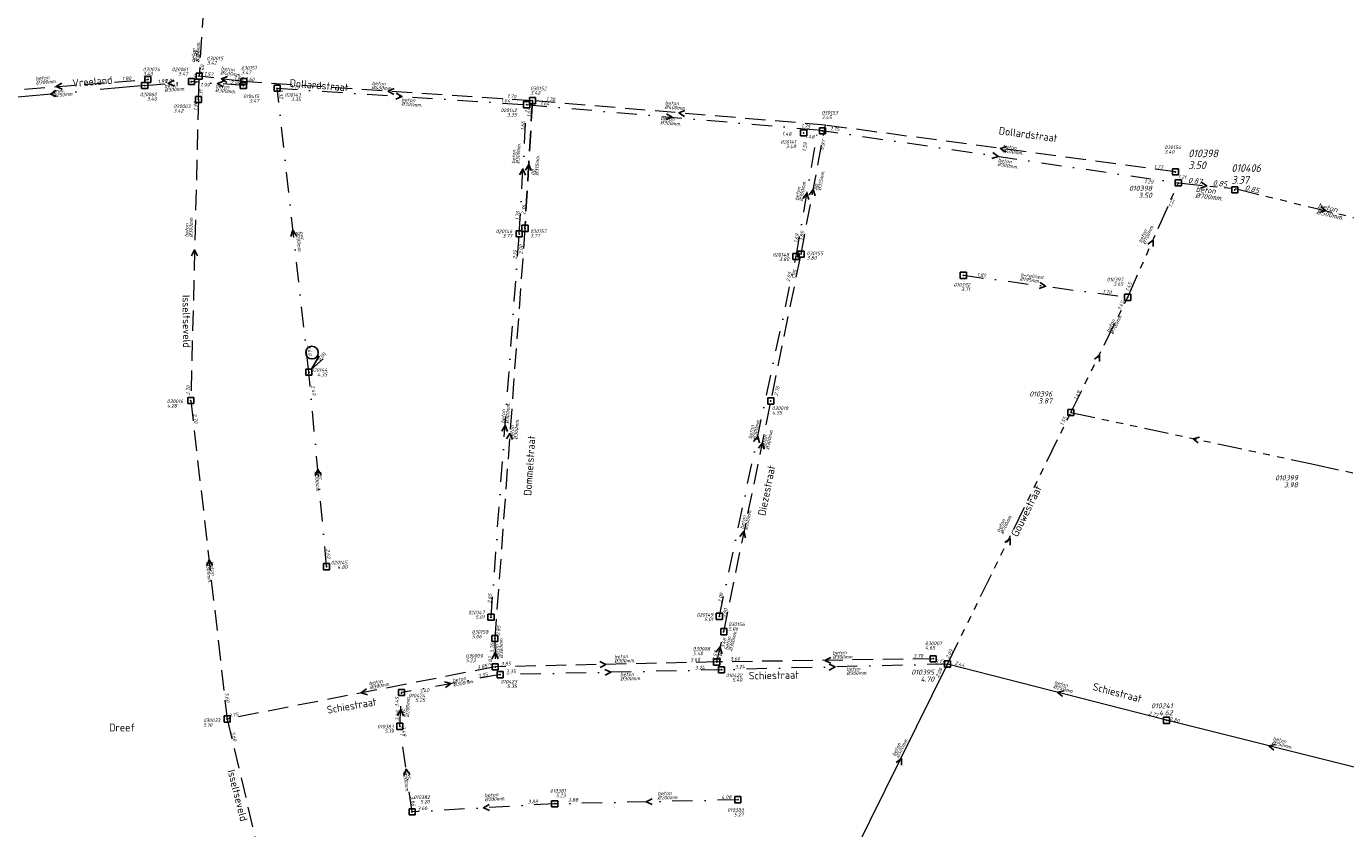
# Model space of a CAD drawing. Header units: metres. Extents: x 152202 to 157341, y 461610 to 468701.
# Tile 42 of 238: x 152931 to 153255, y 463724 to 463921. Entities that reach past the tile are written whole.
import ezdxf
from ezdxf.enums import TextEntityAlignment as Align

# ---------------------------------------------------------------- set-up
doc = ezdxf.new("R2010")
doc.units = ezdxf.units.M
doc.header["$PDMODE"] = 64
doc.header["$PDSIZE"] = 1.5
for name, pattern in [('RI-GWA', [18.45, 6, -1.8, 1.75, -1.8, 1.75, -1.8, 1.75, -1.8]), ('RI-HWA', [7.4, 5, -2.4]), ('RI-VWA', [11, 5, -3, 0, -3]), ('RI-VWA_GRES', [23, 11, -6, 0, -6])]:
    doc.linetypes.add(name, pattern=pattern)
doc.layers.get('0').update_dxf_attribs({"linetype": 'CONTINUOUS'})
for name, color, linetype, lineweight in [('B-OI-RI-GWA-MATERIAAL-T18', 10, 'CONTINUOUS', 18), ('B-OI-RI-GWA-PUTDEKSELHOOGTE-T25', 10, 'CONTINUOUS', 25), ('B-OI-RI-GWA_BOB-T18', 10, 'CONTINUOUS', 18), ('B-OI-RI-GWA_DIAMETER-T18', 10, 'CONTINUOUS', 18), ('B-OI-RI-GWA_PUTNUMMER-T18', 10, 'CONTINUOUS', 18), ('B-OI-RI-GWA_PUTNUMMER-T25', 10, 'CONTINUOUS', 18), ('B-OI-RI-GWA_RIOOLPUT-S', 10, 'CONTINUOUS', 25), ('B-OI-RI-GWA_TRANSPORTLEIDING-G', 10, 'RI-GWA', 18), ('B-OI-RI-GWA_TRANSPORTLEIDING_BETON_250-G', 10, 'RI-GWA_BETON250', 18), ('B-OI-RI-GWA_TRANSPORTLEIDING_BETON_300-G', 10, 'RI-GWA', 18), ('B-OI-RI-GWA_TRANSPORTLEIDING_BETON_500-G', 10, 'RI-GWA_BETON500', 18), ('B-OI-RI-GWA_TRANSPORTLEIDING_BETON_700-G', 10, 'RI-GWA', 18), ('B-OI-RI-HWA-BOB-T18', 150, 'CONTINUOUS', 18), ('B-OI-RI-HWA-MATERIAAL-T18', 150, 'CONTINUOUS', 18), ('B-OI-RI-HWA-PUTDEKSELHOOGTE-T25', 150, 'CONTINUOUS', 25), ('B-OI-RI-HWA_DIAMETER-T18', 150, 'CONTINUOUS', 18), ('B-OI-RI-HWA_PUTNUMMER-T25', 150, 'CONTINUOUS', 25), ('B-OI-RI-HWA_RIOOLPUT-S', 150, 'CONTINUOUS', 25), ('B-OI-RI-HWA_TRANSPORTLEIDING-G', 150, 'RI-HWA', 18), ('B-OI-RI-HWA_TRANSPORTLEIDING_BETON_300-G', 150, 'RI-HWA', 18), ('B-OI-RI-HWA_TRANSPORTLEIDING_BETON_400-G', 150, 'RI-HWA', 18), ('B-OI-RI-HWA_TRANSPORTLEIDING_BETON_600-G', 150, 'RI-HWA', 18), ('B-OI-RI-HWA_TRANSPORTLEIDING_PP_315-G', 150, 'RI-HWA', 25), ('B-OI-RI-STROOMRICHTING-S', 252, 'CONTINUOUS', 25), ('B-OI-RI-VWA-BOB-T18', 34, 'CONTINUOUS', 18), ('B-OI-RI-VWA-DIAMETER-T18', 34, 'CONTINUOUS', 18), ('B-OI-RI-VWA-MATERIAAL-T18', 34, 'CONTINUOUS', 18), ('B-OI-RI-VWA-PUTDEKSELHOOGTE-T25', 34, 'CONTINUOUS', 25), ('B-OI-RI-VWA_PUTNUMMER-T25', 34, 'CONTINUOUS', 25), ('B-OI-RI-VWA_RIOOLPUT-S', 34, 'CONTINUOUS', 25), ('B-OI-RI-VWA_TRANSPORTLEIDING_BETON_200-G', 34, 'RI-VWA', 18), ('B-OI-RI-VWA_TRANSPORTLEIDING_BETON_300-G', 34, 'RI-VWA', 18), ('B-OI-RI-VWA_TRANSPORTLEIDING_GRES_250-G', 34, 'RI-VWA_GRES', 18), ('B-OI-RI-VWA_TRANSPORTLEIDING_PVC_200-G', 34, 'RI-VWA', 18), ('B-RO-OG-TOPOGRAFIE-T18', 2, 'CONTINUOUS', 18), ('N-OI-RI-VWA_PUTNUMMER-S', 34, 'CONTINUOUS', 25)]:
    doc.layers.add(name, color=color, linetype=linetype, lineweight=lineweight)
doc.layers.add('gs rwa', color=150, linetype='CONTINUOUS')
doc.styles.add('NLCS-ISO', font='NLCS-ISO.ttf')
doc.styles.add('NLCS-ISO-M200-T18', font='NLCS-ISO.ttf', dxfattribs={"height": 360})
doc.styles.add('NLCS-ISO-M500-T18_CURSIEF', font='NLCS-ISO.ttf', dxfattribs={"oblique": 15, "height": 0.9})
doc.styles.add('NLCS-ISO-M500-T25_CURSIEF', font='NLCS-ISO.ttf', dxfattribs={"oblique": 15, "height": 1.25})
doc.styles.add('NLCS-ISO-M750-T18_CURSIEF', font='NLCS-ISO.ttf', dxfattribs={"oblique": 15, "height": 1.35})
doc.styles.add('NLCS-ISO-M750-T25_CURSIEF', font='NLCS-ISO.ttf', dxfattribs={"oblique": 15, "height": 1.875})
doc.linetypes.add('RI-GWA_BETON250', pattern='A,7,-2.5,["Beton 250",Standard,S=1,R=0,X=-0.5,Y=-0.5],-7.5', length=17)
doc.linetypes.add('RI-GWA_BETON500', pattern='A,7,-2.5,["Beton 500",Standard,S=1,R=0,X=-0.5,Y=-0.5],-7.5', length=17)

# ---------------------------------------------------------------- blocks, each defined once
blk = doc.blocks.new('ACMAP_ANN_TEMPLATE_gwa-diam')
at = {"style": 'NLCS-ISO-M500-T18_CURSIEF', "oblique": 15}
blk.add_attdef('gwa-diam', (-2.2, -1.3), '', height=1.2, dxfattribs=at)
blk = doc.blocks.new('ACMAP_ANN_TEMPLATE_gwa-materiaal')
at = {"style": 'NLCS-ISO-M750-T18_CURSIEF', "oblique": 15}
blk.add_attdef('gwa-mat', (-2.2, 0.2), '', height=1.35, dxfattribs=at)
blk = doc.blocks.new('ACMAP_ANN_TEMPLATE_gwa-nap-l')
at = {"style": 'NLCS-ISO-M750-T18_CURSIEF', "oblique": 15}
blk.add_attdef('gwa-nap-l', (2.3, 0.2), '', height=1.35, dxfattribs=at)
blk = doc.blocks.new('ACMAP_ANN_TEMPLATE_gwa-nap-r')
at = {"style": 'NLCS-ISO-M750-T18_CURSIEF', "oblique": 15}
blk.add_attdef('gwa-nap-r', (-5.6, 0.2), '', height=1.35, dxfattribs=at)
blk = doc.blocks.new('ACMAP_ANN_TEMPLATE_gwa-puth')
at = {"style": 'NLCS-ISO-M750-T25_CURSIEF', "oblique": 15}
blk.add_attdef('gwa-puth', (3, -5), '', height=1.88, dxfattribs=at)
blk = doc.blocks.new('ACMAP_ANN_TEMPLATE_gwa-putnr')
at = {"style": 'NLCS-ISO-M750-T25_CURSIEF', "oblique": 15}
blk.add_attdef('gwa-putnr', (3, -2.1), '', height=1.88, dxfattribs=at)
blk = doc.blocks.new('ACMAP_ANN_TEMPLATE_hwa-nap-r')
at = {"style": 'NLCS-ISO-M750-T18_CURSIEF', "oblique": 15}
blk.add_attdef('hwa-nap-r', (-5.6, 0.2), '', height=1.35, dxfattribs=at)
blk = doc.blocks.new('SRI-PUTNUMMER-SO')
for q in [(5.83, 7.6), (7.6, 5.83)]:
    blk.add_line((1.41, 1.41), q)
blk.add_circle((2.41, 9.45), 3.09)
at = {"ltscale": 0.1, "style": 'NLCS-ISO'}
blk.add_attdef('PUTNR', text='', height=1.8, dxfattribs=at).set_placement((2.41, 9.45), align=Align.MIDDLE_CENTER)
blk.add_attdef('PUTHGT', text='', height=1.8, rotation=45, dxfattribs=at).set_placement((5.39, 5.43), align=Align.MIDDLE_LEFT)

msp = doc.modelspace()

# ---------------------------------------------------------------- linework, layer by layer
at = {"layer": 'B-OI-RI-GWA_RIOOLPUT-S', "transparency": 33554623}
for p in [(153214.209, 463882.418), (153228.079, 463880.681)]:
    msp.add_point(p, dxfattribs=at)
at = {"layer": 'B-OI-RI-GWA_RIOOLPUT-S', "linetype": 'Continuous'}
for p in [(153214.209, 463882.418), (153187.812, 463826.062, 3.858), (153157.507, 463764.301, 2.094), (153211.32, 463750.49)]:
    msp.add_point(p, dxfattribs=at)
at = {"layer": 'B-OI-RI-GWA_TRANSPORTLEIDING-G'}
for p, q in [((153214.209, 463882.418), (153228.15, 463880.99)), ((153228.15, 463880.99), (153272.75, 463870.13))]:
    msp.add_line(p, q, dxfattribs=at)
at = {"layer": 'B-OI-RI-GWA_TRANSPORTLEIDING_BETON_250-G'}
for p, q in [((153211.32, 463750.49), (153157.507, 463764.301, 2.094)), ((153261.61, 463737.92), (153211.32, 463750.49))]:
    msp.add_line(p, q, dxfattribs=at)
at = {"layer": 'B-OI-RI-GWA_TRANSPORTLEIDING_BETON_300-G'}
for p, q in [((153187.812, 463826.062, 3.858), (153247.71, 463813.28)), ((153247.71, 463813.28), (153307.848, 463800.174, 2.388))]:
    msp.add_line(p, q, dxfattribs=at)
at = {"layer": 'B-OI-RI-GWA_TRANSPORTLEIDING_BETON_500-G'}
msp.add_line((153134.608, 463717.917, 5.142), (153157.507, 463764.301, 2.094), dxfattribs=at)
at = {"layer": 'B-OI-RI-GWA_TRANSPORTLEIDING_BETON_700-G'}
for p, q in [((153201.76, 463854.32), (153214.209, 463882.418)), ((153187.812, 463826.062, 3.858), (153201.76, 463854.32)), ((153157.507, 463764.301, 2.094), (153187.812, 463826.062, 3.858))]:
    msp.add_line(p, q, dxfattribs=at)
at = {"layer": 'B-OI-RI-HWA_RIOOLPUT-S'}
for p in [(152961.1, 463907.8), (152973.67, 463908.63), (152984.646, 463907.292), (152973.5, 463902.9), (153055.547, 463902.58), (153126.786, 463895.178), (153213.483, 463885.112), (153053.709, 463871.26), (153121.526, 463864.916), (152971.63, 463828.98), (153114.1, 463828.86), (153046.318, 463770.594), (153102.557, 463772.241), (153100.8, 463764.8), (153154, 463765.6), (153046.4, 463763.6), (152980.56, 463750.8)]:
    msp.add_point(p, dxfattribs=at)
at = {"layer": 'B-OI-RI-HWA_TRANSPORTLEIDING-G', "flags": 128}
msp.add_lwpolyline([(152980.77, 464021.57), (152973.67, 463908.63)], dxfattribs=at)
at = {"layer": 'B-OI-RI-HWA_TRANSPORTLEIDING_BETON_300-G'}
for p, q in [((152916, 463904.3), (152961.1, 463907.8)), ((152973.5, 463902.9), (152973.67, 463908.63)), ((152973.5, 463902.9), (152971.63, 463828.98)), ((153121.526, 463864.916), (153127.512, 463896.577)), ((153053.709, 463871.26), (153046.318, 463770.594)), ((153102.557, 463772.241), (153121.526, 463864.916)), ((152971.63, 463828.98), (152980.56, 463750.8)), ((153100.8, 463764.8), (153102.557, 463772.241)), ((153046.318, 463770.594), (153046.4, 463763.6)), ((153100.8, 463764.8), (153046.4, 463763.6)), ((153154, 463765.6), (153100.8, 463764.8)), ((153046.4, 463763.6), (152980.56, 463750.8)), ((152980.56, 463750.8), (152994.12, 463693.46))]:
    msp.add_line(p, q, dxfattribs=at)
at = {"layer": 'B-OI-RI-HWA_TRANSPORTLEIDING_BETON_400-G'}
for p, q in [((152984.646, 463907.292), (152973.67, 463908.63)), ((153055.547, 463902.58), (152984.646, 463907.292)), ((153127.512, 463896.577), (153055.547, 463902.58)), ((153213.483, 463885.112), (153127.512, 463896.577))]:
    msp.add_line(p, q, dxfattribs=at)
at = {"layer": 'B-OI-RI-HWA_TRANSPORTLEIDING_BETON_600-G'}
msp.add_lwpolyline([(152980.77, 464021.57), (152973.67, 463908.63)], dxfattribs=at)
at = {"layer": 'B-OI-RI-HWA_TRANSPORTLEIDING_PP_315-G'}
msp.add_line((153055.547, 463902.58), (153053.709, 463871.26), dxfattribs=at)
at = {"layer": 'B-OI-RI-STROOMRICHTING-S'}
for points in [[(152967.43, 463907.64), (152966.05, 463906.79), (152967.55, 463906.2)], [(152979.66, 463907.41), (152978.17, 463906.8), (152979.55, 463905.97)], [(152980.67, 463908.5), (152979.16, 463907.96), (152980.5, 463907.07)], [(152938.52, 463905.05), (152937.15, 463904.2), (152938.65, 463903.61)], [(152939.93, 463906.88), (152938.55, 463906.05), (152940.04, 463905.44)], [(153021.58, 463905.56), (153020.1, 463904.94), (153021.49, 463904.12)], [(153022.08, 463904.44), (153023.47, 463903.63), (153021.99, 463903)], [(153088.51, 463899.36), (153089.89, 463898.52), (153088.39, 463897.93)], [(153093.02, 463900.18), (153091.53, 463899.58), (153092.9, 463898.74)], [(153172.02, 463891.37), (153170.5, 463890.84), (153171.83, 463889.94)], [(153168.61, 463889.84), (153169.93, 463888.92), (153168.4, 463888.42)], [(153052.4, 463884.36), (153053.21, 463885.75), (153053.84, 463884.27)], [(153053.82, 463885.52), (153054.63, 463886.92), (153055.26, 463885.44)], [(153219.82, 463882.57), (153221.18, 463881.7), (153219.67, 463881.13)], [(153122.02, 463878.57), (153122.97, 463879.87), (153123.44, 463878.33)], [(153123.54, 463879.47), (153124.52, 463880.75), (153124.96, 463879.2)], [(153249.22, 463876.6), (153250.45, 463875.56), (153248.88, 463875.2)], [(152997.6, 463869.44), (152996.72, 463870.79), (152996.17, 463869.28)], [(152971.81, 463864.52), (152972.57, 463865.94), (152973.25, 463864.48)], [(153206.74, 463867.34), (153207.98, 463868.37), (153208.06, 463866.76)], [(153180.24, 463857.92), (153181.58, 463857.02), (153180.05, 463856.5)], [(153193.58, 463839.16), (153194.86, 463840.14), (153194.87, 463838.53)], [(153048.01, 463821.46), (153048.83, 463822.85), (153049.44, 463821.36)], [(153049.19, 463819.54), (153050.01, 463820.93), (153050.63, 463819.44)], [(153109.87, 463818.91), (153110.88, 463820.16), (153111.28, 463818.61)], [(153219.39, 463820.03), (153217.83, 463819.62), (153219.09, 463818.62)], [(153111.05, 463817.31), (153112.04, 463818.58), (153112.46, 463817.02)], [(153003.65, 463810.71), (153002.8, 463812.08), (153002.21, 463810.58)], [(153106.45, 463795.57), (153107.45, 463796.83), (153107.86, 463795.27)], [(153171.59, 463794.14), (153172.86, 463795.12), (153172.88, 463793.51)], [(152976.97, 463788.54), (152976.1, 463789.89), (152975.54, 463788.38)], [(153100.56, 463767.18), (153101.68, 463768.52), (153102.08, 463766.82)], [(153047.16, 463765.55), (153046.36, 463767.1), (153045.6, 463765.53)], [(153072.14, 463764.89), (153073.6, 463764.2), (153072.18, 463763.45)], [(153128.83, 463765.94), (153127.4, 463765.2), (153128.85, 463764.5)], [(153073.34, 463762.99), (153074.8, 463762.3), (153073.38, 463761.55)], [(153128.43, 463764.27), (153129.89, 463763.59), (153128.47, 463762.83)], [(153033.95, 463759.95), (153035.5, 463759.5), (153034.21, 463758.53)], [(153014.76, 463758.18), (153013.48, 463757.2), (153015.03, 463756.77)], [(153186.12, 463757.72), (153184.55, 463757.39), (153185.76, 463756.33)], [(153022.35, 463751.63), (153023.2, 463753.15), (153023.9, 463751.55)], [(153238.04, 463744.55), (153236.46, 463744.2), (153237.69, 463743.16)], [(153144.92, 463740.11), (153146.21, 463741.08), (153146.21, 463739.47)], [(153025.42, 463737.18), (153024.5, 463738.5), (153023.99, 463736.97)], [(153044.9, 463729.8), (153043.5, 463729), (153044.98, 463728.36)], [(153084.92, 463731.25), (153083.5, 463730.5), (153084.96, 463729.81)]]:
    msp.add_lwpolyline(points, dxfattribs=at)
at = {"layer": 'B-OI-RI-VWA_RIOOLPUT-S'}
for p in [(152971.81, 463907.29), (152960.3, 463906.3), (152984.53, 463906.31), (152992.821, 463905.638), (153054.126, 463901.615), (153122.175, 463894.668), (153052.288, 463869.893), (153120.299, 463864.312), (153161.39, 463859.72), (153201.76, 463854.32), (153000.626, 463835.944), (153004.971, 463788.207), (153045.376, 463775.798), (153101.456, 463776.018), (153047.6, 463761.7), (153102, 463762.9), (153023.4, 463757.3), (153023, 463749), (153061, 463730), (153106, 463731), (153026, 463728)]:
    msp.add_point(p, dxfattribs=at)
at = {"layer": 'B-OI-RI-VWA_TRANSPORTLEIDING_BETON_200-G'}
for p, q in [((153161.39, 463859.72), (153201.76, 463854.32)), ((153061, 463730), (153026, 463728)), ((153106, 463731), (153061, 463730))]:
    msp.add_line(p, q, dxfattribs=at)
at = {"layer": 'B-OI-RI-VWA_TRANSPORTLEIDING_BETON_300-G'}
for p, q in [((152960.3, 463906.3), (152971.81, 463907.29)), ((152984.53, 463906.31), (152971.81, 463907.29)), ((152992.821, 463905.638), (153054.126, 463901.615)), ((153052.288, 463869.893), (153054.126, 463901.615)), ((153054.126, 463901.615), (153125.649, 463895.428)), ((153120.299, 463864.312), (153125.649, 463895.428)), ((153125.649, 463895.428), (153214.209, 463882.418)), ((153045.376, 463775.798), (153052.288, 463869.893)), ((153101.456, 463776.018), (153120.299, 463864.312)), ((153047.6, 463761.7), (153023.4, 463757.3)), ((153102, 463762.9), (153047.6, 463761.7)), ((153157.507, 463764.301, 2.094), (153102, 463762.9))]:
    msp.add_line(p, q, dxfattribs=at)
at = {"layer": 'B-OI-RI-VWA_TRANSPORTLEIDING_GRES_250-G'}
msp.add_line((152960.3, 463906.3), (152914, 463902.1), dxfattribs=at)
at = {"layer": 'B-OI-RI-VWA_TRANSPORTLEIDING_PVC_200-G'}
for p, q in [((153000.626, 463835.944), (152992.821, 463905.638)), ((153004.971, 463788.207), (153000.626, 463835.944)), ((153023, 463749), (153023.4, 463757.3)), ((153026, 463728), (153023, 463749))]:
    msp.add_line(p, q, dxfattribs=at)
at = {"layer": 'gs rwa'}
msp.add_point((152973.67, 463908.63), dxfattribs=at)
msp.add_point((152973.67, 463908.63), dxfattribs=at)

# ---------------------------------------------------------------- block references
at = {"layer": 'B-OI-RI-GWA-MATERIAAL-T18', "transparency": 33554623}
ref = msp.add_blockref('ACMAP_ANN_TEMPLATE_gwa-materiaal', (153220.6, 463879.812), dxfattribs=dict(at, rotation=354.1514949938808))
ref.add_attrib('gwa-mat', 'beton', (153218.432, 463880.235), dxfattribs={"layer": '0', "color": 0, "linetype": 'ByBlock', "height": 1.35, "rotation": 354.15149, "style": 'NLCS-ISO-M750-T18_CURSIEF', "oblique": 15})
ref = msp.add_blockref('ACMAP_ANN_TEMPLATE_gwa-materiaal', (153250.45, 463875.56), dxfattribs=dict(at, rotation=346.3149256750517))
ref.add_attrib('gwa-mat', 'beton', (153248.36, 463876.275), dxfattribs={"layer": '0', "color": 0, "linetype": 'ByBlock', "height": 1.35, "rotation": 346.31493, "style": 'NLCS-ISO-M750-T18_CURSIEF', "oblique": 15})
at = {"layer": 'B-OI-RI-GWA-PUTDEKSELHOOGTE-T25', "transparency": 33554623}
ref = msp.add_blockref('ACMAP_ANN_TEMPLATE_gwa-puth', (153213.65, 463890.809), dxfattribs=at)
ref.add_attrib('gwa-puth', '3.50', (153216.65, 463885.809), dxfattribs={"layer": '0', "color": 0, "linetype": 'ByBlock', "height": 1.875, "style": 'NLCS-ISO-M750-T25_CURSIEF', "oblique": 15})
ref = msp.add_blockref('ACMAP_ANN_TEMPLATE_gwa-puth', (153224.24, 463887.206), dxfattribs=at)
ref.add_attrib('gwa-puth', '3.37', (153227.24, 463882.206), dxfattribs={"layer": '0', "color": 0, "linetype": 'ByBlock', "height": 1.875, "style": 'NLCS-ISO-M750-T25_CURSIEF', "oblique": 15})
at = {"layer": 'B-OI-RI-GWA_BOB-T18', "transparency": 33554623}
ref = msp.add_blockref('ACMAP_ANN_TEMPLATE_gwa-nap-l', (153214.209, 463882.418), dxfattribs=dict(at, rotation=354.1514949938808))
ref.add_attrib('gwa-nap-l', '0.87', (153216.517, 463882.383), dxfattribs={"layer": '0', "color": 0, "linetype": 'ByBlock', "height": 1.35, "rotation": 354.15149, "style": 'NLCS-ISO-M750-T18_CURSIEF', "oblique": 15})
ref = msp.add_blockref('ACMAP_ANN_TEMPLATE_gwa-nap-r', (153228.15, 463880.99), dxfattribs=dict(at, rotation=354.1514949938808))
ref.add_attrib('gwa-nap-r', '0.85', (153222.6, 463881.76), dxfattribs={"layer": '0', "color": 0, "linetype": 'ByBlock', "height": 1.35, "rotation": 354.15149, "style": 'NLCS-ISO-M750-T18_CURSIEF', "oblique": 15})
ref = msp.add_blockref('ACMAP_ANN_TEMPLATE_gwa-nap-l', (153228.15, 463880.99), dxfattribs=dict(at, rotation=346.3149256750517))
ref.add_attrib('gwa-nap-l', '0.85', (153230.432, 463880.64), dxfattribs={"layer": '0', "color": 0, "linetype": 'ByBlock', "height": 1.35, "rotation": 346.31493, "style": 'NLCS-ISO-M750-T18_CURSIEF', "oblique": 15})
at = {"layer": 'B-OI-RI-GWA_DIAMETER-T18', "transparency": 33554623}
ref = msp.add_blockref('ACMAP_ANN_TEMPLATE_gwa-diam', (153220.6, 463879.812), dxfattribs=dict(at, rotation=354.1514949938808))
ref.add_attrib('gwa-diam', '%%c700mm.', (153218.279, 463878.743), dxfattribs={"layer": '0', "color": 0, "linetype": 'ByBlock', "height": 1.2, "rotation": 354.15149, "style": 'NLCS-ISO-M500-T18_CURSIEF', "oblique": 15})
ref = msp.add_blockref('ACMAP_ANN_TEMPLATE_gwa-diam', (153250.45, 463875.56), dxfattribs=dict(at, rotation=346.3149256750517))
ref.add_attrib('gwa-diam', '%%c500mm.', (153248.005, 463874.817), dxfattribs={"layer": '0', "color": 0, "linetype": 'ByBlock', "height": 1.2, "rotation": 346.31493, "style": 'NLCS-ISO-M500-T18_CURSIEF', "oblique": 15})
at = {"layer": 'B-OI-RI-GWA_PUTNUMMER-T18', "transparency": 33554623}
ref = msp.add_blockref('ACMAP_ANN_TEMPLATE_gwa-putnr', (153213.65, 463890.809), dxfattribs=at)
ref.add_attrib('gwa-putnr', '010398', (153216.65, 463888.709), dxfattribs={"layer": '0', "color": 0, "linetype": 'ByBlock', "height": 1.875, "style": 'NLCS-ISO-M750-T25_CURSIEF', "oblique": 15})
ref = msp.add_blockref('ACMAP_ANN_TEMPLATE_gwa-putnr', (153224.24, 463887.206), dxfattribs=at)
ref.add_attrib('gwa-putnr', '010406', (153227.24, 463885.106), dxfattribs={"layer": '0', "color": 0, "linetype": 'ByBlock', "height": 1.875, "style": 'NLCS-ISO-M750-T25_CURSIEF', "oblique": 15})
at = {"layer": 'B-OI-RI-HWA-BOB-T18', "rotation": 86.40282092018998}
msp.add_blockref('ACMAP_ANN_TEMPLATE_hwa-nap-r', (152974.171, 463917.435), dxfattribs=at).add_auto_attribs({'hwa-nap-r': '1.31'})
at = {"layer": 'N-OI-RI-VWA_PUTNUMMER-S', "xscale": 0.5, "yscale": 0.5, "zscale": 0.5, "rotation": 5.200705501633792}
msp.add_blockref('SRI-PUTNUMMER-SO', (153000.626, 463835.944), dxfattribs=at).add_auto_attribs({'PUTHGT': '0.00'})

# ---------------------------------------------------------------- texts
at = {"layer": 'B-OI-RI-GWA-MATERIAAL-T18', "linetype": 'ByBlock', "style": 'NLCS-ISO-M500-T18_CURSIEF', "oblique": 15}
for rotation, p in [(66.10395, (153205.169, 463867.607)), (64.03607, (153197.243, 463845.608)), (63.93501, (153170.244, 463796.566)), (345.55657, (153183.651, 463759.414)), (345.96644, (153237.348, 463745.667)), (63.4893, (153144.579, 463741.612))]:
    msp.add_text('beton', height=0.9, rotation=rotation, dxfattribs=at).set_placement(p)
at = {"layer": 'B-OI-RI-GWA-PUTDEKSELHOOGTE-T25', "linetype": 'ByBlock', "style": 'NLCS-ISO-M500-T25_CURSIEF', "oblique": 15}
for s, p in [('3.50', (153207.739, 463878.74)), ('3.87', (153183.205, 463828.256)), ('3.98', (153243.573, 463807.677)), ('4.70', (153154.231, 463759.965)), ('4.62', (153212.815, 463751.722))]:
    msp.add_text(s, height=1.25, dxfattribs=at).set_placement(p, align=Align.RIGHT)
at = {"layer": 'B-OI-RI-GWA_BOB-T18', "linetype": 'ByBlock', "style": 'NLCS-ISO-M500-T18_CURSIEF', "oblique": 15}
for s, rotation, p in [('1.21', 354.15149, (153214.085, 463883.511)), ('1.45', 66.10395, (153201.932, 463855.677)), ('1.49', 64.03607, (153189.215, 463829.014)), ('2.09', 63.93501, (153157.808, 463765.452)), ('2.77', 345.55657, (153206.804, 463751.853))]:
    msp.add_text(s, height=0.9, rotation=rotation, dxfattribs=at).set_placement(p)
for s, rotation, p in [('1.22', 66.10395, (153213.376, 463878.288)), ('1.45', 64.03607, (153200.979, 463853.153)), ('1.55', 63.93501, (153186.85, 463824.717, 3.858)), ('2.44', 345.55657, (153161.582, 463763.569)), ('2.09', 63.4893, (153156.378, 463762.995, 2.094)), ('2.80', 345.96644, (153214.323, 463749.895))]:
    msp.add_text(s, height=0.9, rotation=rotation, dxfattribs=at).set_placement(p, align=Align.RIGHT)
at = {"layer": 'B-OI-RI-GWA_DIAMETER-T18', "linetype": 'ByBlock', "style": 'NLCS-ISO-M500-T18_CURSIEF', "oblique": 15}
for s, rotation, p in [('%%c700mm.', 66.10395, (153206.129, 463867.182)), ('%%c700mm.', 64.03607, (153198.187, 463845.148)), ('%%c700mm.', 63.93501, (153171.187, 463796.105)), ('%%c250mm.', 345.55657, (153183.389, 463758.398)), ('%%c500mm.', 63.4893, (153145.519, 463741.143)), ('%%c250mm.', 345.96644, (153237.093, 463744.648))]:
    msp.add_text(s, height=0.9, rotation=rotation, dxfattribs=at).set_placement(p)
at = {"layer": 'B-OI-RI-GWA_PUTNUMMER-T25', "linetype": 'ByBlock', "style": 'NLCS-ISO-M500-T25_CURSIEF', "oblique": 15}
for s, p in [('010398', (153207.739, 463880.449)), ('010396', (153183.205, 463829.965)), ('010399', (153243.573, 463809.386)), ('010395', (153154.231, 463761.673)), ('010241', (153212.815, 463753.43))]:
    msp.add_text(s, height=1.25, dxfattribs=at).set_placement(p, align=Align.RIGHT)
at = {"layer": 'B-OI-RI-HWA-BOB-T18', "linetype": 'ByBlock', "style": 'NLCS-ISO-M500-T18_CURSIEF', "oblique": 15}
for s, rotation, p in [('1.40', 88.30062, (152974.818, 463909.129)), ('1.60', 353.0498, (152982.207, 463907.757)), ('1.90', 88.55086, (152973.212, 463900.095)), ('1.02', 86.64148, (153055.157, 463898.495)), ('1.70', 356.19778, (153058.853, 463902.561)), ('1.75', 355.23168, (153128.696, 463895.31)), ('1.77', 352.40392, (153208.157, 463886.021)), ('2.36', 85.80082, (153053.751, 463874.566)), ('1.85', 79.29372, (153121.943, 463868.196)), ('2.70', 276.51629, (152972.203, 463825.724)), ('3.00', 78.4323, (153103.023, 463775.514)), ('3.76', 90.67172, (153046.114, 463766.98)), ('3.57', 78.27101, (153100.624, 463765.014)), ('3.60', 76.71442, (153101.798, 463765.144)), ('3.60', 1.26367, (153104.095, 463765.073)), ('3.70', 0.86153, (153149.093, 463765.819)), ('3.85', 11.00168, (153042.064, 463762.991)), ('3.60', 283.30511, (152981.514, 463747.635))]:
    msp.add_text(s, height=0.9, rotation=rotation, dxfattribs=at).set_placement(p)
for s, rotation, p in [('1.80', 4.43756, (152956.997, 463907.682)), ('1.40', 88.30062, (152973.255, 463908.913)), ('1.57', 353.0498, (152977.057, 463908.528)), ('1.60', 356.19778, (152987.235, 463907.329)), ('1.70', 355.23168, (153051.478, 463903.12)), ('1.75', 352.40392, (153123.716, 463895.737)), ('0.87', 79.29372, (153127.576, 463892.821)), ('2.00', 86.64148, (153053.269, 463867.179)), ('1.95', 78.4323, (153120.508, 463860.939)), ('2.70', 88.55086, (152971.489, 463832.655)), ('2.76', 78.27101, (153116.281, 463832.402)), ('2.85', 85.80082, (153047.735, 463773.686)), ('3.48', 76.71442, (153103.238, 463770.54)), ('3.83', 90.67172, (153045.644, 463766.131)), ('3.85', 1.26367, (153050.254, 463763.975)), ('3.60', 0.86153, (153096.697, 463764.938)), ('3.60', 276.51629, (152980.293, 463754.896)), ('3.75', 11.00168, (152983.387, 463751.553))]:
    msp.add_text(s, height=0.9, rotation=rotation, dxfattribs=at).set_placement(p, align=Align.RIGHT)
at = {"layer": 'B-OI-RI-HWA-MATERIAAL-T18', "linetype": 'ByBlock', "style": 'NLCS-ISO-M500-T18_CURSIEF', "oblique": 15}
for s, rotation, p in [('beton', 88.30062, (152972.689, 463911.963)), ('beton', 353.0498, (152978.954, 463910.097)), ('beton', 4.43756, (152933.519, 463907.59)), ('beton', 356.19778, (153016.045, 463906.494)), ('beton', 355.23168, (153088.098, 463901.708)), ('beton', 352.40392, (153171.02, 463890.977)), ('pp', 86.64148, (153055.954, 463884.272)), ('pp', 79.29372, (153125.371, 463880.62)), ('beton', 88.55086, (152971.021, 463869.057)), ('beton', 85.80082, (153050.824, 463819.415)), ('beton', 78.4323, (153112.634, 463817.046)), ('beton', 78.27101, (153107.356, 463797.36)), ('beton', 276.51629, (152976.35, 463789.416)), ('beton', 90.67172, (153047.275, 463765.692)), ('beton', 76.71442, (153103.583, 463767.651)), ('beton', 1.26367, (153075.621, 463765.663)), ('beton', 0.86153, (153129.259, 463766.629)), ('beton', 11.00168, (153015.46, 463759.098))]:
    msp.add_text(s, height=0.9, rotation=rotation, dxfattribs=at).set_placement(p)
at = {"layer": 'B-OI-RI-HWA-PUTDEKSELHOOGTE-T25', "linetype": 'ByBlock', "style": 'NLCS-ISO-M500-T25_CURSIEF', "oblique": 15}
for s, p in [('3.42', (152975.554, 463911.41)), ('3.40', (152959.845, 463908.715)), ('3.47', (152983.972, 463909.087)), ('3.42', (153055.019, 463904.054)), ('3.42', (152967.372, 463899.677)), ('3.45', (153126.559, 463898.053)), ('3.40', (153210.788, 463889.601)), ('3.77', (153054.978, 463869.002)), ('3.80', (153122.901, 463863.558)), ('4.28', (152965.754, 463827.255)), ('4.35', (153114.364, 463825.536)), ('5.06', (153040.643, 463770.621)), ('5.06', (153103.641, 463772.508)), ('4.65', (153151.986, 463767.824)), ('5.23', (153039.147, 463764.753)), ('5.40', (153094.954, 463766.464)), ('5.10', (152974.68, 463748.931))]:
    msp.add_text(s, height=0.9, dxfattribs=at).set_placement(p)
at = {"layer": 'B-OI-RI-HWA_DIAMETER-T18', "linetype": 'ByBlock', "style": 'NLCS-ISO-M500-T18_CURSIEF', "oblique": 15}
for s, rotation, p in [('%%c300mm.', 88.30062, (152973.739, 463911.932)), ('%%c300mm.', 4.43756, (152933.6, 463906.543)), ('%%c400mm.', 353.0498, (152978.827, 463909.055)), ('%%c400mm.', 356.19778, (153015.975, 463905.446)), ('%%c400mm.', 355.23168, (153088.011, 463900.661)), ('%%c315mm.', 86.64148, (153057.002, 463884.21)), ('%%c400mm.', 352.40392, (153170.881, 463889.936)), ('%%c315mm.', 79.29372, (153126.403, 463880.425)), ('%%c300mm.', 88.55086, (152972.071, 463869.03)), ('%%c300mm.', 85.80082, (153051.871, 463819.338)), ('%%c300mm.', 78.4323, (153113.663, 463816.835)), ('%%c200mm.', 78.27101, (153108.384, 463797.147)), ('%%c300mm.', 276.51629, (152975.307, 463789.297)), ('%%c300mm.', 76.71442, (153104.605, 463767.41)), ('%%c300mm.', 90.67172, (153048.325, 463765.704)), ('%%c300mm.', 1.26367, (153075.644, 463764.613)), ('%%c300mm.', 0.86153, (153129.275, 463765.579)), ('%%c300mm.', 11.00168, (153015.661, 463758.068))]:
    msp.add_text(s, height=0.9, rotation=rotation, dxfattribs=at).set_placement(p)
at = {"layer": 'B-OI-RI-HWA_PUTNUMMER-T25', "linetype": 'ByBlock', "style": 'NLCS-ISO-M500-T25_CURSIEF', "oblique": 15}
for s, p in [('030074', (152959.845, 463909.815)), ('030015', (152975.554, 463912.51)), ('030151', (152983.972, 463910.187)), ('030152', (153055.019, 463905.154)), ('030003', (152967.372, 463900.777)), ('030153', (153126.559, 463899.153)), ('030154', (153210.788, 463890.701)), ('030157', (153054.978, 463870.102)), ('030155', (153122.901, 463864.658)), ('030016', (152965.754, 463828.355)), ('030010', (153114.364, 463826.636)), ('030156', (153103.641, 463773.608)), ('030158', (153040.643, 463771.721)), ('030008', (153094.954, 463767.564)), ('030007', (153151.986, 463768.924)), ('030009', (153039.147, 463765.853)), ('030033', (152974.68, 463750.031))]:
    msp.add_text(s, height=0.9, dxfattribs=at).set_placement(p)
at = {"layer": 'B-OI-RI-VWA-BOB-T18', "linetype": 'ByBlock', "style": 'NLCS-ISO-M500-T18_CURSIEF', "oblique": 15}
for s, rotation, p in [('1.99', 5.18327, (152963.568, 463906.797)), ('1.99', 4.91603, (152963.571, 463906.782)), ('2.04', 355.59441, (152981.285, 463906.69)), ('1.79', 356.24548, (152996.127, 463905.621)), ('1.64', 355.05601, (153057.431, 463901.53)), ('1.48', 351.64268, (153122.465, 463893.548)), ('1.76', 86.68394, (153052.279, 463873.199)), ('1.69', 80.24411, (153120.661, 463867.598)), ('1.85', 352.38119, (153164.687, 463859.481)), ('2.49', 276.3899, (153001.192, 463832.687)), ('2.62', 275.20071, (153004.864, 463792.538)), ('2.65', 85.79873, (153045.418, 463779.104)), ('3.00', 77.95311, (153101.949, 463779.287)), ('3.13', 1.41721, (153154.485, 463764.436)), ('3.35', 10.30485, (153042.209, 463760.913)), ('3.24', 1.26367, (153105.295, 463763.173)), ('3.48', 87.24089, (153022.77, 463750.342)), ('3.66', 278.1301, (153025.595, 463731.828)), ('3.88', 3.27049, (153064.283, 463730.388)), ('4.08', 1.27303, (153101.924, 463731.155))]:
    msp.add_text(s, height=0.9, rotation=rotation, dxfattribs=at).set_placement(p)
for s, rotation, p in [('2.04', 4.91603, (152967.708, 463907.138)), ('1.31', 86.40282, (152974.595, 463905.249)), ('1.99', 355.59441, (152976.201, 463905.922)), ('2.32', 276.3899, (152993.462, 463903.046)), ('1.64', 356.24548, (153050.048, 463902.083)), ('1.66', 86.68394, (153053.689, 463897.533)), ('1.48', 355.05601, (153119.116, 463893.915)), ('1.59', 80.24411, (153123.079, 463892.233)), ('1.29', 351.64268, (153207.993, 463882.11)), ('2.15', 85.79873, (153051.788, 463865.819)), ('2.03', 77.95311, (153119.248, 463860.344)), ('1.70', 352.38119, (153197.723, 463855.062)), ('2.49', 275.20071, (153000.454, 463840.045)), ('3.35', 1.26367, (153051.476, 463762.075)), ('3.24', 1.41721, (153097.896, 463762.999)), ('3.40', 10.30485, (153030.267, 463757.513)), ('3.45', 87.24089, (153022.775, 463756.168)), ('3.48', 278.1301, (153023.703, 463746.523)), ('3.66', 3.27049, (153029.742, 463728.5)), ('3.88', 1.27303, (153056.897, 463730.109))]:
    msp.add_text(s, height=0.9, rotation=rotation, dxfattribs=at).set_placement(p, align=Align.RIGHT)
at = {"layer": 'B-OI-RI-VWA-DIAMETER-T18', "linetype": 'ByBlock', "style": 'NLCS-ISO-M500-T18_CURSIEF', "oblique": 15}
for s, rotation, p in [('%%c250mm.', 5.18327, (152937.725, 463903.399)), ('%%c300mm.', 4.91603, (152965.206, 463904.688)), ('%%c300mm.', 355.59441, (152977.56, 463904.727)), ('%%c300mm.', 356.24548, (153023.264, 463901.387)), ('%%c300mm.', 355.05601, (153086.883, 463896.817)), ('%%c300mm.', 86.68394, (153052.344, 463887.019)), ('%%c300mm.', 351.64268, (153169.686, 463886.578)), ('%%c300mm.', 80.24411, (153121.898, 463877.816)), ('%%c200mm.', 276.3899, (152997.41, 463870.367)), ('%%c195mm.', 352.38119, (153175.23, 463858.468)), ('%%c300mm.', 85.79873, (153049.716, 463823.282)), ('%%c300mm.', 77.95311, (153110.387, 463819.298)), ('%%c200mm.', 275.20071, (153001.997, 463811.501)), ('%%c300mm.', 1.41721, (153132.708, 463761.578)), ('%%c300mm.', 10.30485, (153036.144, 463758.753)), ('%%c300mm.', 1.26367, (153077.116, 463760.237)), ('%%c200mm.', 87.24089, (153025.237, 463751.239)), ('%%c200mm.', 278.1301, (153023.729, 463737.885)), ('%%c200mm.', 3.27049, (153043.821, 463730.585)), ('%%c200mm.', 1.27303, (153086.314, 463731.037))]:
    msp.add_text(s, height=0.9, rotation=rotation, dxfattribs=at).set_placement(p)
at = {"layer": 'B-OI-RI-VWA-MATERIAAL-T18', "linetype": 'ByBlock', "style": 'NLCS-ISO-M500-T18_CURSIEF', "oblique": 15}
for s, rotation, p in [('gres', 5.18327, (152937.63, 463904.444)), ('beton', 4.91603, (152965.116, 463905.734)), ('beton', 355.59441, (152977.64, 463905.774)), ('beton', 356.24548, (153023.333, 463902.435)), ('beton', 355.05601, (153086.974, 463897.863)), ('beton', 86.68394, (153051.295, 463887.08)), ('beton', 351.64268, (153169.839, 463887.617)), ('beton', 80.24411, (153120.863, 463877.994)), ('pvc', 276.3899, (152998.453, 463870.484)), ('b+relined', 352.38119, (153175.369, 463859.509)), ('beton', 85.79873, (153048.669, 463823.359)), ('beton', 77.95311, (153109.361, 463819.517)), ('pvc', 275.20071, (153003.043, 463811.596)), ('beton', 1.26367, (153077.093, 463761.287)), ('beton', 1.41721, (153132.682, 463762.628)), ('beton', 10.30485, (153035.956, 463759.786)), ('pvc', 87.24089, (153024.188, 463751.289)), ('pvc', 278.1301, (153024.769, 463738.033)), ('beton', 3.27049, (153043.761, 463731.633)), ('beton', 1.27303, (153086.291, 463732.087))]:
    msp.add_text(s, height=0.9, rotation=rotation, dxfattribs=at).set_placement(p)
at = {"layer": 'B-OI-RI-VWA-PUTDEKSELHOOGTE-T25', "linetype": 'ByBlock', "style": 'NLCS-ISO-M500-T25_CURSIEF', "oblique": 15}
for s, p in [('3.47', (152970.922, 463908.722)), ('3.40', (152963.265, 463902.583)), ('3.47', (152988.382, 463902.116)), ('3.35', (152998.646, 463902.476)), ('3.35', (153051.698, 463898.673)), ('3.48', (153120.271, 463890.927)), ('3.77', (153050.578, 463868.96)), ('3.80', (153118.568, 463863.216)), ('3.71', (153163.029, 463855.843)), ('3.65', (153200.664, 463857.131)), ('4.35', (153005.139, 463834.928)), ('4.80', (153010.091, 463787.648)), ('5.01', (153043.757, 463775.382)), ('5.01', (153099.933, 463774.846)), ('5.35', (153051.739, 463758.413)), ('5.40', (153107.054, 463759.975)), ('5.25', (153029.157, 463754.994)), ('5.19', (153021.482, 463747.386)), ('5.23', (153063.7, 463731.6)), ('5.20', (153030.328, 463730.057)), ('5.27', (153107.431, 463726.909))]:
    msp.add_text(s, height=0.9, dxfattribs=at).set_placement(p, align=Align.RIGHT)
at = {"layer": 'B-OI-RI-VWA_PUTNUMMER-T25', "linetype": 'ByBlock', "style": 'NLCS-ISO-M500-T25_CURSIEF', "oblique": 15}
for s, p in [('020061', (152970.922, 463909.822)), ('020060', (152963.265, 463903.683)), ('010415', (152988.382, 463903.216)), ('020143', (152998.646, 463903.576)), ('020142', (153051.698, 463899.773)), ('020141', (153120.271, 463892.027)), ('020146', (153050.578, 463870.06)), ('020148', (153118.568, 463864.316)), ('010397', (153200.664, 463858.231)), ('010392', (153163.029, 463856.943)), ('020144', (153005.139, 463836.028)), ('020145', (153010.091, 463788.748)), ('020147', (153043.757, 463776.482)), ('020149', (153099.933, 463775.946)), ('010422', (153107.054, 463761.075)), ('010423', (153051.739, 463759.513)), ('010424', (153029.157, 463756.094)), ('010383', (153021.482, 463748.486)), ('010381', (153063.7, 463732.7)), ('010382', (153030.328, 463731.157)), ('010380', (153107.431, 463728.009))]:
    msp.add_text(s, height=0.9, dxfattribs=at).set_placement(p, align=Align.RIGHT)
at = {"layer": 'B-RO-OG-TOPOGRAFIE-T18', "style": 'NLCS-ISO-M200-T18'}
for s, rotation, p in [('Vreeland', 4.7, (152947.445, 463907.309)), ('Dollardstraat', 355.4, (153003.15, 463906.382)), ('Dollardstraat', 352.3, (153177.318, 463894.309)), ('Isseltseveld', 270.8, (152970.592, 463848.406)), ('Dommelstraat', 86, (153054.846, 463813.004)), ('Diezestraat', 78.5, (153113.055, 463806.908)), ('Gouwestraat', 63.7, (153176.868, 463801.87)), ('Schiestraat', 1, (153114.847, 463761.545)), ('Schiestraat', 345.4, (153199.221, 463757.29)), ('Schiestraat', 9.8, (153011.141, 463754.058)), ('Isseltseveld', 284.3, (152983.145, 463732.048))]:
    msp.add_text(s, height=1.875, rotation=rotation, dxfattribs=at).set_placement(p, align=Align.MIDDLE)
msp.add_text('Dreef', height=1.875, dxfattribs=at).set_placement((152954.759, 463748.721), align=Align.MIDDLE)

doc.saveas('drawing.dxf')
